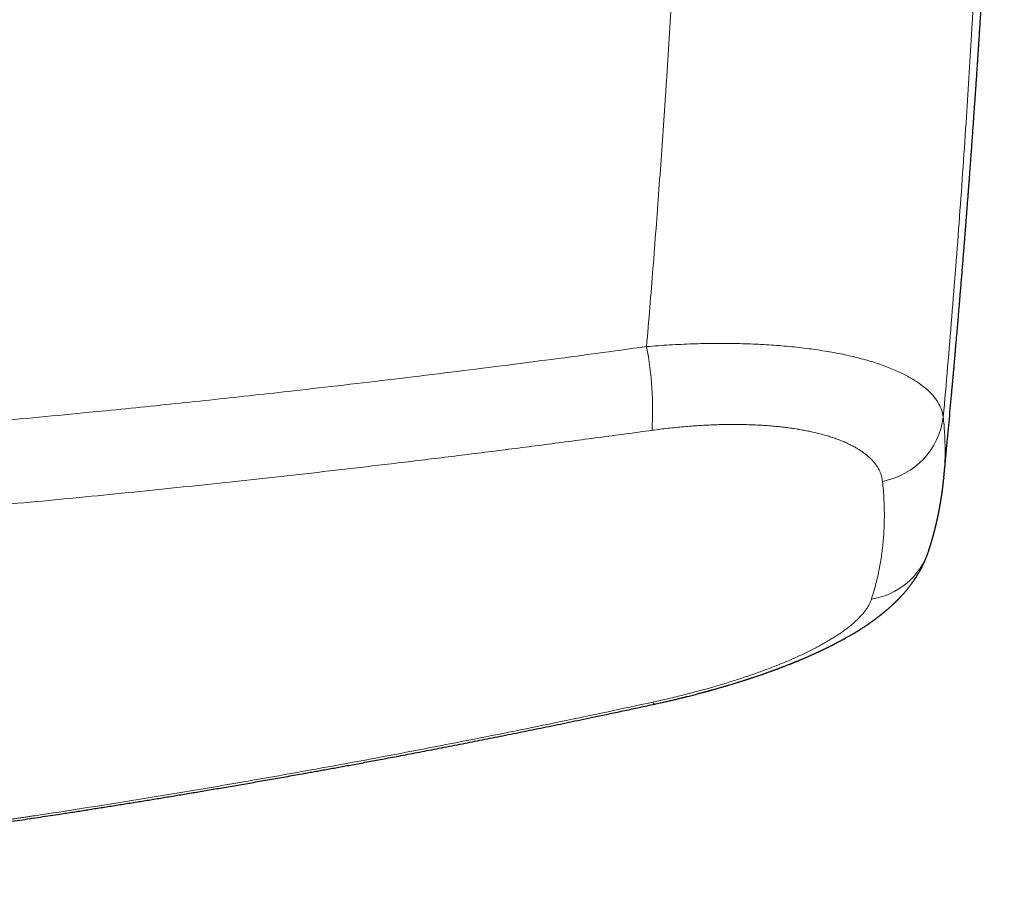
# Model space of a CAD drawing. Header units: millimetres. Extents: x 8 to 755, y 12 to 435.
# Tile 20 of 53: x 449 to 488, y 188 to 222. Entities that reach past the tile are written whole.
import ezdxf

# ---------------------------------------------------------------- set-up
doc = ezdxf.new("R2010")
doc.units = ezdxf.units.MM

msp = doc.modelspace()

# ---------------------------------------------------------------- linework, layer by layer
at = {"color": 252, "linetype": 'Continuous', "lineweight": 0, "flags": 128}
msp.add_lwpolyline([(473.794, 195.632), (473.805, 195.612), (473.815, 195.596), (473.825, 195.582), (473.835, 195.571), (473.843, 195.562), (473.851, 195.557), (473.859, 195.554), (473.866, 195.554)], dxfattribs=at)
at = {"color": 252, "linetype": 'Continuous', "lineweight": 0}
for centre, radius, start, end in [((460.557, 207.025), 13.229, 356.6462, 10.876), ((482.233, 207.138), 2.93, 280.4756, 352.8264), ((481.9, 202.438), 2.817, 278.8584, 341.2197)]:
    msp.add_arc(centre, radius, start, end, dxfattribs=at)
for points, knots in [([(473.549, 209.521), (473.591, 210.031), (473.677, 211.053), (473.8, 212.586), (473.919, 214.122), (474.033, 215.659), (474.143, 217.199), (474.248, 218.742), (474.352, 220.338), (474.454, 221.988), (474.554, 223.691), (474.648, 225.398), (474.736, 227.106), (474.818, 228.818), (474.895, 230.531), (474.965, 232.247), (475.03, 233.965), (475.088, 235.685), (475.14, 237.397), (475.186, 239.101), (475.225, 240.796), (475.259, 242.494), (475.277, 243.625), (475.285, 244.191)], [0, 0, 0, 0, 0.043826, 0.087742, 0.131749, 0.175846, 0.220034, 0.264313, 0.308684, 0.357596, 0.406619, 0.455753, 0.504998, 0.554354, 0.603822, 0.653401, 0.703092, 0.752895, 0.802811, 0.851944, 0.901187, 0.950539, 1, 1, 1, 1]), ([(485.14, 206.772), (485.197, 207.424), (485.312, 208.728), (485.474, 210.683), (485.629, 212.638), (485.776, 214.593), (485.915, 216.547), (486.04, 218.422), (486.153, 220.219), (486.255, 221.937), (486.342, 223.506), (486.399, 224.605), (486.427, 225.146), (486.433, 225.278), (486.435, 225.319), (486.437, 225.36), (486.439, 225.401), (486.441, 225.44), (486.445, 225.524), (486.452, 225.654), (486.462, 225.855), (486.473, 226.083), (486.485, 226.34), (486.498, 226.606), (486.511, 226.879), (486.524, 227.161), (486.537, 227.459), (486.552, 227.775), (486.566, 228.109), (486.581, 228.452), (486.597, 228.806), (486.61, 229.135), (486.623, 229.439), (486.634, 229.716), (486.643, 229.923), (486.648, 230.06), (486.651, 230.131), (486.654, 230.211), (486.657, 230.297), (486.661, 230.382), (486.666, 230.504), (486.672, 230.662), (486.68, 230.883), (486.689, 231.126), (486.699, 231.392), (486.708, 231.647), (486.717, 231.893), (486.726, 232.13), (486.734, 232.357), (486.741, 232.568), (486.748, 232.765), (486.754, 232.948), (486.76, 233.123), (486.765, 233.289), (486.77, 233.448), (486.775, 233.603), (486.78, 233.753), (486.784, 233.899), (486.789, 234.034), (486.793, 234.161), (486.796, 234.278), (486.799, 234.385), (486.802, 234.483), (486.805, 234.573), (486.807, 234.653), (486.809, 234.705), (486.81, 234.733), (486.81, 234.74), (486.81, 234.746), (486.81, 234.753), (486.811, 234.76), (486.811, 234.773), (486.812, 234.824), (486.816, 234.944), (486.823, 235.187), (486.832, 235.517), (486.843, 235.902), (486.853, 236.279), (486.862, 236.648), (486.871, 237.018), (486.88, 237.387), (486.888, 237.755), (486.896, 238.115), (486.904, 238.467), (486.911, 238.81), (486.916, 239.088), (486.919, 239.258), (486.921, 239.325), (486.921, 239.349), (486.921, 239.372), (486.922, 239.394), (486.923, 239.432), (486.924, 239.487), (486.925, 239.569), (486.927, 239.664), (486.929, 239.771), (486.931, 239.889), (486.933, 240.019), (486.936, 240.161), (486.938, 240.313), (486.941, 240.473), (486.943, 240.637), (486.946, 240.802), (486.948, 240.969), (486.951, 241.144), (486.953, 241.29), (486.955, 241.408), (486.956, 241.493), (486.957, 241.58), (486.958, 241.667), (486.959, 241.751), (486.96, 241.831), (486.962, 241.96), (486.964, 242.139), (486.967, 242.365), (486.969, 242.582), (486.972, 242.793), (486.974, 242.996), (486.976, 243.191), (486.978, 243.378), (486.979, 243.556), (486.981, 243.725), (486.982, 243.885), (486.983, 243.989), (486.983, 244.04)], [0, 0, 0, 0, 0.052214, 0.10444, 0.156676, 0.208925, 0.261186, 0.313459, 0.35947, 0.405492, 0.451525, 0.485559, 0.493946, 0.495044, 0.496143, 0.497241, 0.498339, 0.499438, 0.500419, 0.505099, 0.509899, 0.516582, 0.523482, 0.530601, 0.537938, 0.545493, 0.553266, 0.561975, 0.570942, 0.580168, 0.589652, 0.599395, 0.606703, 0.614151, 0.621738, 0.623426, 0.625169, 0.627505, 0.629819, 0.632113, 0.634385, 0.639656, 0.64481, 0.652199, 0.659331, 0.666206, 0.672824, 0.679184, 0.685287, 0.691133, 0.696265, 0.701181, 0.705881, 0.710365, 0.714632, 0.718684, 0.722856, 0.726772, 0.73043, 0.73383, 0.736974, 0.739859, 0.742488, 0.744918, 0.747078, 0.748965, 0.749149, 0.749329, 0.749507, 0.749681, 0.749853, 0.750105, 0.750702, 0.753975, 0.759776, 0.770324, 0.780677, 0.790834, 0.800794, 0.810558, 0.8207, 0.83062, 0.840321, 0.8498, 0.859059, 0.868097, 0.872212, 0.872854, 0.873496, 0.874136, 0.874774, 0.87526, 0.877174, 0.879245, 0.881912, 0.8848, 0.887908, 0.891483, 0.895312, 0.899393, 0.903728, 0.908316, 0.912617, 0.917119, 0.921823, 0.926727, 0.928994, 0.931302, 0.93365, 0.936039, 0.938336, 0.940429, 0.942499, 0.948818, 0.954908, 0.96077, 0.966403, 0.971916, 0.977192, 0.982229, 0.987029, 0.99159, 0.995914, 1, 1, 1, 1]), ([(473.549, 209.521), (473.85, 209.544), (474.453, 209.59), (475.346, 209.63), (476.224, 209.648), (477.084, 209.642), (477.921, 209.614), (478.732, 209.563), (479.513, 209.489), (480.259, 209.392), (480.966, 209.273), (481.63, 209.131), (482.245, 208.968), (482.806, 208.784), (483.31, 208.582), (483.758, 208.363), (484.146, 208.129), (484.474, 207.88), (484.74, 207.619), (484.941, 207.347), (485.083, 207.064), (485.121, 206.869), (485.14, 206.772)], [0, 0, 0, 0, 0.049751, 0.099486, 0.149223, 0.198975, 0.248758, 0.298587, 0.348485, 0.398483, 0.448626, 0.49897, 0.54937, 0.599662, 0.649882, 0.700047, 0.750166, 0.800237, 0.850256, 0.900222, 0.950133, 1, 1, 1, 1]), ([(310.451, 209.521), (311.047, 209.439), (312.237, 209.276), (314.024, 209.039), (315.81, 208.807), (317.596, 208.581), (319.37, 208.363), (321.133, 208.152), (322.884, 207.947), (324.635, 207.748), (326.397, 207.554), (328.169, 207.364), (329.955, 207.178), (331.746, 206.997), (333.542, 206.822), (335.34, 206.652), (337.139, 206.487), (339.038, 206.32), (341.037, 206.15), (343.136, 205.979), (345.235, 205.816), (347.334, 205.661), (349.433, 205.513), (351.492, 205.375), (353.511, 205.247), (355.492, 205.127), (357.474, 205.014), (359.457, 204.908), (361.481, 204.806), (363.546, 204.709), (365.653, 204.617), (367.761, 204.533), (369.87, 204.455), (371.98, 204.385), (374.05, 204.323), (376.082, 204.269), (378.073, 204.222), (380.066, 204.182), (382.059, 204.147), (384.053, 204.12), (386.047, 204.098), (388.041, 204.082), (390.036, 204.073), (392.03, 204.07), (394.011, 204.073), (395.98, 204.083), (397.936, 204.098), (399.892, 204.119), (401.901, 204.147), (403.961, 204.183), (406.074, 204.226), (408.186, 204.277), (410.298, 204.334), (412.41, 204.399), (414.481, 204.47), (416.511, 204.546), (418.501, 204.626), (420.49, 204.714), (422.478, 204.807), (424.467, 204.907), (426.454, 205.014), (428.441, 205.127), (430.427, 205.246), (432.411, 205.372), (434.381, 205.504), (436.338, 205.641), (438.282, 205.783), (440.225, 205.932), (442.179, 206.088), (444.144, 206.252), (446.12, 206.423), (448.096, 206.601), (450.07, 206.786), (451.902, 206.964), (453.589, 207.133), (455.131, 207.292), (456.672, 207.454), (458.214, 207.622), (459.898, 207.809), (461.724, 208.018), (463.693, 208.25), (465.663, 208.49), (467.634, 208.736), (469.606, 208.99), (471.577, 209.251), (472.891, 209.431), (473.549, 209.521)], [0, 0, 0, 0, 0.01109, 0.022168, 0.033235, 0.044289, 0.055331, 0.066164, 0.076984, 0.087791, 0.098585, 0.109585, 0.120571, 0.1316, 0.142664, 0.153723, 0.164777, 0.175827, 0.188713, 0.201592, 0.214463, 0.227328, 0.240185, 0.253035, 0.265147, 0.277263, 0.289381, 0.301501, 0.313625, 0.326486, 0.33935, 0.352216, 0.365086, 0.377959, 0.390834, 0.402976, 0.415121, 0.427268, 0.439417, 0.451568, 0.463722, 0.475877, 0.488034, 0.500193, 0.51233, 0.524251, 0.536173, 0.548096, 0.560021, 0.572898, 0.585777, 0.598656, 0.611536, 0.624417, 0.637298, 0.649444, 0.66159, 0.673736, 0.685884, 0.698031, 0.710179, 0.722327, 0.734476, 0.746625, 0.758755, 0.770664, 0.782575, 0.794489, 0.806404, 0.818539, 0.830675, 0.842813, 0.854952, 0.867092, 0.876621, 0.886106, 0.895602, 0.905107, 0.914623, 0.926775, 0.938942, 0.951125, 0.963323, 0.975535, 0.987761, 1, 1, 1, 1]), ([(485.14, 206.772), (485.15, 206.669), (485.17, 206.462), (485.192, 206.155), (485.206, 205.851), (485.212, 205.548), (485.21, 205.25), (485.201, 204.956), (485.185, 204.666), (485.168, 204.475), (485.159, 204.379)], [0, 0, 0, 0, 0.125974, 0.251907, 0.377807, 0.50368, 0.629531, 0.75312, 0.876699, 1, 1, 1, 1]), ([(419.358, 201.386), (420, 201.415), (421.282, 201.471), (423.206, 201.564), (425.129, 201.662), (427.051, 201.767), (428.961, 201.877), (430.86, 201.992), (432.745, 202.112), (434.631, 202.238), (436.528, 202.371), (438.437, 202.511), (440.358, 202.658), (442.277, 202.812), (444.196, 202.971), (446.114, 203.137), (448.03, 203.309), (449.945, 203.487), (451.859, 203.672), (453.772, 203.862), (455.683, 204.06), (457.593, 204.263), (459.502, 204.473), (461.409, 204.689), (463.378, 204.919), (465.408, 205.163), (467.5, 205.423), (469.59, 205.691), (471.678, 205.966), (473.068, 206.156), (473.763, 206.251)], [0, 0, 0, 0, 0.0351259, 0.070253, 0.1053811, 0.1405101, 0.1756397, 0.2101425, 0.2446456, 0.279149, 0.3136524, 0.3488598, 0.384067, 0.4192738, 0.45448, 0.4896855, 0.5248901, 0.5600938, 0.5952963, 0.6304975, 0.6656973, 0.7008956, 0.7360922, 0.7712869, 0.8064797, 0.8451894, 0.8838964, 0.9226007, 0.9613019, 1, 1, 1, 1]), ([(482.766, 204.257), (482.761, 204.291), (482.752, 204.358), (482.728, 204.458), (482.697, 204.556), (482.657, 204.652), (482.609, 204.748), (482.552, 204.841), (482.486, 204.935), (482.408, 205.03), (482.319, 205.126), (482.221, 205.219), (482.112, 205.31), (481.999, 205.395), (481.88, 205.476), (481.758, 205.551), (481.629, 205.624), (481.492, 205.694), (481.349, 205.761), (481.198, 205.827), (481.034, 205.891), (480.857, 205.955), (480.667, 206.017), (480.468, 206.075), (480.262, 206.13), (480.055, 206.179), (479.848, 206.223), (479.642, 206.263), (479.43, 206.299), (479.212, 206.332), (478.989, 206.362), (478.76, 206.388), (478.52, 206.412), (478.267, 206.433), (478.002, 206.45), (477.731, 206.464), (477.456, 206.473), (477.184, 206.478), (476.917, 206.479), (476.655, 206.477), (476.391, 206.472), (476.124, 206.463), (475.855, 206.451), (475.582, 206.435), (475.297, 206.415), (475.001, 206.391), (474.694, 206.362), (474.385, 206.329), (474.075, 206.293), (473.867, 206.265), (473.763, 206.251)], [0, 0, 0, 0, 0.0200653, 0.0401168, 0.0601713, 0.0802456, 0.1003566, 0.1205212, 0.1405924, 0.1625868, 0.1845601, 0.2065342, 0.2285311, 0.2505729, 0.2706267, 0.2906266, 0.3105895, 0.3305324, 0.3504725, 0.370427, 0.3905413, 0.4126458, 0.4346843, 0.4566811, 0.4786607, 0.5006474, 0.5206154, 0.540571, 0.5605322, 0.5805172, 0.6005439, 0.6206301, 0.640571, 0.6624202, 0.6842708, 0.7061452, 0.7280657, 0.7500546, 0.7699888, 0.7898992, 0.8098018, 0.8297128, 0.8496483, 0.8696243, 0.8897031, 0.9117757, 0.9338204, 0.9558585, 0.9779113, 1, 1, 1, 1]), ([(482.334, 199.655), (482.362, 199.745), (482.419, 199.926), (482.494, 200.199), (482.563, 200.475), (482.623, 200.754), (482.676, 201.033), (482.722, 201.312), (482.759, 201.592), (482.79, 201.875), (482.814, 202.178), (482.832, 202.501), (482.839, 202.846), (482.837, 203.194), (482.824, 203.545), (482.801, 203.899), (482.777, 204.138), (482.766, 204.257)], [0, 0, 0, 0, 0.062776, 0.125532, 0.188269, 0.250992, 0.313702, 0.375283, 0.436857, 0.498428, 0.559998, 0.633298, 0.706605, 0.779925, 0.85326, 0.926617, 1, 1, 1, 1]), ([(473.794, 195.632), (473.896, 195.654), (474.099, 195.698), (474.402, 195.768), (474.703, 195.84), (475.002, 195.914), (475.299, 195.99), (475.587, 196.066), (475.866, 196.143), (476.137, 196.219), (476.404, 196.297), (476.668, 196.377), (476.935, 196.46), (477.203, 196.546), (477.472, 196.636), (477.735, 196.727), (477.993, 196.819), (478.247, 196.912), (478.492, 197.006), (478.726, 197.099), (478.951, 197.191), (479.169, 197.283), (479.382, 197.377), (479.593, 197.473), (479.802, 197.573), (480.007, 197.674), (480.205, 197.777), (480.395, 197.879), (480.578, 197.983), (480.749, 198.084), (480.909, 198.183), (481.058, 198.281), (481.199, 198.378), (481.334, 198.476), (481.463, 198.575), (481.586, 198.677), (481.703, 198.78), (481.811, 198.882), (481.91, 198.984), (482, 199.086), (482.08, 199.186), (482.149, 199.283), (482.208, 199.377), (482.259, 199.47), (482.302, 199.563), (482.323, 199.624), (482.334, 199.655)], [0, 0, 0, 0, 0.0234604, 0.0468806, 0.0702826, 0.0936886, 0.117121, 0.1405319, 0.162533, 0.1844969, 0.2064419, 0.2283867, 0.2503501, 0.2737308, 0.2970434, 0.3203104, 0.3435545, 0.3667986, 0.3902207, 0.4123336, 0.4343954, 0.4564262, 0.4784459, 0.5004744, 0.5238788, 0.5472464, 0.570601, 0.5939665, 0.6173666, 0.6406862, 0.6625832, 0.6844627, 0.706344, 0.7282461, 0.7501882, 0.7734438, 0.7966654, 0.8198755, 0.8430968, 0.8663519, 0.889725, 0.911777, 0.9338112, 0.955847, 0.9779035, 1, 1, 1, 1]), ([(425.248, 188.295), (425.89, 188.352), (427.174, 188.465), (429.103, 188.647), (431.036, 188.838), (432.975, 189.041), (434.919, 189.253), (436.867, 189.477), (438.838, 189.713), (440.832, 189.962), (442.848, 190.225), (444.639, 190.468), (446.205, 190.687), (447.49, 190.872), (448.381, 191.003), (448.878, 191.077), (449.032, 191.1), (449.187, 191.123), (449.342, 191.147), (449.497, 191.17), (450.231, 191.281), (451.547, 191.483), (453.447, 191.785), (455.353, 192.098), (457.266, 192.421), (459.186, 192.756), (461.112, 193.101), (462.992, 193.448), (464.823, 193.796), (466.607, 194.143), (468.396, 194.5), (470.191, 194.867), (471.991, 195.243), (473.192, 195.502), (473.794, 195.632)], [0, 0, 0, 0, 0.039269, 0.078661, 0.118177, 0.157818, 0.197585, 0.23748, 0.277504, 0.318731, 0.360097, 0.401603, 0.429074, 0.456608, 0.48089, 0.484073, 0.487257, 0.490442, 0.493628, 0.496815, 0.500002, 0.53898, 0.578131, 0.617456, 0.656957, 0.696635, 0.736492, 0.776528, 0.813387, 0.850399, 0.887565, 0.924887, 0.962365, 1, 1, 1, 1])]:
    msp.add_open_spline(points, degree=3, knots=knots, dxfattribs=at)
at = {"color": 7, "linetype": 'Continuous', "lineweight": 30}
for points, knots in [([(485.159, 204.379), (485.159, 204.381), (485.161, 204.403), (485.166, 204.448), (485.172, 204.516), (485.179, 204.587), (485.186, 204.661), (485.196, 204.759), (485.207, 204.882), (485.222, 205.031), (485.238, 205.205), (485.257, 205.402), (485.277, 205.619), (485.298, 205.837), (485.327, 206.154), (485.366, 206.571), (485.414, 207.092), (485.448, 207.468), (485.469, 207.7), (485.477, 207.784), (485.484, 207.868), (485.492, 207.951), (485.499, 208.031), (485.506, 208.109), (485.512, 208.182), (485.518, 208.249), (485.523, 208.306), (485.527, 208.35), (485.53, 208.383), (485.533, 208.408), (485.535, 208.433), (485.537, 208.461), (485.54, 208.498), (485.545, 208.545), (485.55, 208.605), (485.556, 208.672), (485.563, 208.747), (485.57, 208.829), (485.578, 208.919), (485.586, 209.015), (485.595, 209.114), (485.603, 209.212), (485.617, 209.365), (485.635, 209.572), (485.656, 209.818), (485.676, 210.044), (485.693, 210.251), (485.711, 210.456), (485.728, 210.657), (485.745, 210.86), (485.763, 211.066), (485.781, 211.288), (485.801, 211.525), (485.822, 211.779), (485.844, 212.041), (485.866, 212.313), (485.888, 212.587), (485.911, 212.863), (485.933, 213.142), (485.952, 213.375), (485.967, 213.559), (485.977, 213.688), (485.986, 213.81), (485.995, 213.924), (486.004, 214.03), (486.011, 214.128), (486.019, 214.218), (486.025, 214.3), (486.031, 214.374), (486.036, 214.44), (486.04, 214.498), (486.044, 214.548), (486.048, 214.59), (486.05, 214.624), (486.052, 214.65), (486.054, 214.673), (486.056, 214.697), (486.058, 214.725), (486.061, 214.762), (486.064, 214.809), (486.069, 214.865), (486.074, 214.935), (486.081, 215.02), (486.088, 215.12), (486.097, 215.229), (486.106, 215.347), (486.116, 215.476), (486.126, 215.615), (486.137, 215.763), (486.149, 215.92), (486.162, 216.087), (486.175, 216.263), (486.188, 216.448), (486.203, 216.642), (486.218, 216.846), (486.233, 217.059), (486.249, 217.277), (486.265, 217.497), (486.281, 217.712), (486.297, 217.947), (486.315, 218.199), (486.334, 218.467), (486.352, 218.724), (486.369, 218.96), (486.384, 219.173), (486.397, 219.367), (486.41, 219.552), (486.422, 219.73), (486.433, 219.9), (486.445, 220.072), (486.456, 220.244), (486.468, 220.415), (486.478, 220.575), (486.489, 220.727), (486.498, 220.875), (486.508, 221.026), (486.519, 221.183), (486.529, 221.347), (486.54, 221.516), (486.552, 221.692), (486.564, 221.891), (486.579, 222.114), (486.594, 222.362), (486.61, 222.621), (486.627, 222.89), (486.644, 223.168), (486.662, 223.451), (486.679, 223.737), (486.697, 224.027), (486.714, 224.326), (486.733, 224.633), (486.756, 225.034), (486.784, 225.525), (486.817, 226.101), (486.849, 226.675), (486.88, 227.245), (486.917, 227.937), (486.959, 228.748), (487.006, 229.678), (487.041, 230.397), (487.065, 230.908), (487.079, 231.215), (487.093, 231.522), (487.107, 231.827), (487.121, 232.131), (487.134, 232.433), (487.147, 232.713), (487.158, 232.967), (487.168, 233.194), (487.177, 233.412), (487.186, 233.623), (487.194, 233.825), (487.202, 234.018), (487.21, 234.21), (487.218, 234.398), (487.225, 234.582), (487.232, 234.757), (487.239, 234.921), (487.245, 235.073), (487.25, 235.211), (487.255, 235.337), (487.259, 235.44), (487.262, 235.52), (487.264, 235.577), (487.266, 235.628), (487.268, 235.668), (487.269, 235.701), (487.27, 235.728), (487.271, 235.757), (487.272, 235.79), (487.274, 235.832), (487.276, 235.885), (487.278, 235.949), (487.281, 236.021), (487.284, 236.1), (487.287, 236.187), (487.291, 236.282), (487.295, 236.386), (487.299, 236.498), (487.303, 236.618), (487.308, 236.746), (487.313, 236.883), (487.318, 237.029), (487.324, 237.185), (487.33, 237.35), (487.336, 237.525), (487.342, 237.709), (487.349, 237.9), (487.355, 238.1), (487.362, 238.306), (487.369, 238.522), (487.377, 238.742), (487.384, 238.966), (487.391, 239.195), (487.399, 239.431), (487.406, 239.676), (487.414, 239.928), (487.422, 240.183), (487.429, 240.44), (487.437, 240.699), (487.444, 240.966), (487.452, 241.239), (487.46, 241.531), (487.469, 241.841), (487.477, 242.171), (487.486, 242.509), (487.495, 242.856), (487.504, 243.212), (487.512, 243.576), (487.519, 243.865), (487.523, 244.031), (487.524, 244.073)], [0, 0, 0, 0, 0.000105, 0.001627, 0.003348, 0.005131, 0.006959, 0.008831, 0.012376, 0.01607, 0.019911, 0.025266, 0.030661, 0.036048, 0.041427, 0.054203, 0.067032, 0.080104, 0.082176, 0.084254, 0.086339, 0.088429, 0.090454, 0.092293, 0.094221, 0.095888, 0.097296, 0.098444, 0.099174, 0.09974, 0.100307, 0.100998, 0.101814, 0.10307, 0.10454, 0.106224, 0.108069, 0.110116, 0.112366, 0.114798, 0.11725, 0.119686, 0.122105, 0.128678, 0.13513, 0.140372, 0.145531, 0.150609, 0.155604, 0.160573, 0.165712, 0.171039, 0.177116, 0.183421, 0.189953, 0.196713, 0.203699, 0.210426, 0.21735, 0.224472, 0.227867, 0.231093, 0.234122, 0.236955, 0.23959, 0.242029, 0.244271, 0.246316, 0.248164, 0.249815, 0.251246, 0.252486, 0.253537, 0.254398, 0.255024, 0.255527, 0.256113, 0.256813, 0.257628, 0.258868, 0.260292, 0.261846, 0.264122, 0.266621, 0.269344, 0.27229, 0.275526, 0.278995, 0.282696, 0.28663, 0.290797, 0.295196, 0.299827, 0.304691, 0.309787, 0.315116, 0.320668, 0.326194, 0.331579, 0.336822, 0.343801, 0.350514, 0.356959, 0.363138, 0.368171, 0.373013, 0.377662, 0.382119, 0.386384, 0.390458, 0.395012, 0.3993, 0.403321, 0.407075, 0.410728, 0.414514, 0.418459, 0.422562, 0.426824, 0.431244, 0.435822, 0.441825, 0.44808, 0.454588, 0.461348, 0.46836, 0.475625, 0.482706, 0.490011, 0.497541, 0.505295, 0.513275, 0.527867, 0.542413, 0.556885, 0.571285, 0.585611, 0.609327, 0.63284, 0.656152, 0.663957, 0.671739, 0.679499, 0.687235, 0.694949, 0.702641, 0.710268, 0.716238, 0.721999, 0.72755, 0.732892, 0.738024, 0.742947, 0.74766, 0.752603, 0.757291, 0.761727, 0.765908, 0.769836, 0.773272, 0.776488, 0.779483, 0.781122, 0.782585, 0.783863, 0.784958, 0.785701, 0.786343, 0.78706, 0.787897, 0.788854, 0.790288, 0.791927, 0.793772, 0.795793, 0.798013, 0.800436, 0.803081, 0.805957, 0.809005, 0.812274, 0.815766, 0.819479, 0.823488, 0.827728, 0.832197, 0.836897, 0.841827, 0.846893, 0.852181, 0.857692, 0.863425, 0.86908, 0.874935, 0.880992, 0.88725, 0.893708, 0.900368, 0.906832, 0.913475, 0.920298, 0.927299, 0.934479, 0.942705, 0.951155, 0.959827, 0.968724, 0.977844, 0.987189, 0.996757, 1, 1, 1, 1]), ([(484.567, 201.531), (484.569, 201.539), (484.574, 201.554), (484.581, 201.574), (484.586, 201.591), (484.591, 201.605), (484.594, 201.616), (484.597, 201.626), (484.601, 201.638), (484.606, 201.654), (484.612, 201.674), (484.619, 201.693), (484.625, 201.712), (484.631, 201.732), (484.637, 201.753), (484.644, 201.776), (484.65, 201.797), (484.656, 201.815), (484.66, 201.829), (484.664, 201.842), (484.668, 201.856), (484.673, 201.872), (484.679, 201.891), (484.685, 201.912), (484.691, 201.933), (484.697, 201.952), (484.702, 201.969), (484.706, 201.986), (484.711, 202.003), (484.717, 202.024), (484.724, 202.048), (484.732, 202.075), (484.739, 202.1), (484.745, 202.124), (484.751, 202.146), (484.758, 202.171), (484.765, 202.198), (484.773, 202.226), (484.78, 202.255), (484.788, 202.285), (484.796, 202.316), (484.804, 202.344), (484.81, 202.369), (484.816, 202.391), (484.821, 202.411), (484.826, 202.433), (484.832, 202.456), (484.838, 202.479), (484.843, 202.5), (484.847, 202.519), (484.852, 202.537), (484.856, 202.556), (484.86, 202.574), (484.865, 202.592), (484.869, 202.611), (484.874, 202.632), (484.88, 202.657), (484.886, 202.683), (484.892, 202.708), (484.897, 202.733), (484.902, 202.756), (484.907, 202.778), (484.912, 202.8), (484.917, 202.823), (484.922, 202.847), (484.927, 202.87), (484.932, 202.892), (484.936, 202.913), (484.941, 202.934), (484.945, 202.954), (484.949, 202.973), (484.953, 202.992), (484.957, 203.012), (484.961, 203.036), (484.967, 203.062), (484.972, 203.091), (484.978, 203.119), (484.983, 203.148), (484.989, 203.178), (484.995, 203.21), (485.001, 203.24), (485.006, 203.27), (485.011, 203.297), (485.015, 203.322), (485.019, 203.342), (485.022, 203.362), (485.025, 203.38), (485.028, 203.397), (485.031, 203.415), (485.035, 203.435), (485.038, 203.456), (485.042, 203.477), (485.045, 203.498), (485.049, 203.52), (485.052, 203.54), (485.056, 203.562), (485.059, 203.583), (485.062, 203.605), (485.066, 203.627), (485.068, 203.645), (485.071, 203.661), (485.073, 203.674), (485.075, 203.687), (485.077, 203.699), (485.079, 203.713), (485.081, 203.732), (485.085, 203.755), (485.088, 203.781), (485.092, 203.805), (485.095, 203.829), (485.099, 203.856), (485.103, 203.884), (485.106, 203.912), (485.11, 203.939), (485.113, 203.967), (485.117, 203.994), (485.12, 204.02), (485.123, 204.044), (485.126, 204.069), (485.129, 204.096), (485.132, 204.122), (485.135, 204.146), (485.137, 204.165), (485.139, 204.179), (485.14, 204.189), (485.141, 204.2), (485.142, 204.212), (485.144, 204.226), (485.146, 204.244), (485.148, 204.265), (485.15, 204.289), (485.153, 204.316), (485.155, 204.335), (485.156, 204.345)], [0, 0, 0, 0, 0.008576, 0.016004, 0.022282, 0.027411, 0.031391, 0.034676, 0.038114, 0.044869, 0.052109, 0.059138, 0.066281, 0.073297, 0.080905, 0.08914, 0.097658, 0.103852, 0.109095, 0.113388, 0.117852, 0.123805, 0.131249, 0.139051, 0.146456, 0.153435, 0.159916, 0.165485, 0.171756, 0.178708, 0.187817, 0.198081, 0.207347, 0.215541, 0.223406, 0.231772, 0.242556, 0.252392, 0.26226, 0.273186, 0.285161, 0.295308, 0.304318, 0.311663, 0.318651, 0.326647, 0.335288, 0.343357, 0.350844, 0.357467, 0.364052, 0.370586, 0.377065, 0.383488, 0.390071, 0.397687, 0.406428, 0.416091, 0.42535, 0.433984, 0.442153, 0.449897, 0.45741, 0.465881, 0.474529, 0.482705, 0.490257, 0.498054, 0.505274, 0.512577, 0.5194, 0.525759, 0.532621, 0.540519, 0.550932, 0.561202, 0.571034, 0.580169, 0.59198, 0.603042, 0.613729, 0.624231, 0.634936, 0.642185, 0.649904, 0.656975, 0.66299, 0.668434, 0.674843, 0.682201, 0.68993, 0.697126, 0.704553, 0.711988, 0.719346, 0.726624, 0.734115, 0.742485, 0.749708, 0.756323, 0.761923, 0.766507, 0.770381, 0.774722, 0.779648, 0.78516, 0.794717, 0.80376, 0.81202, 0.81981, 0.82967, 0.839933, 0.84939, 0.858567, 0.868644, 0.878739, 0.886825, 0.894969, 0.903925, 0.913666, 0.92297, 0.931199, 0.938464, 0.942129, 0.945812, 0.949513, 0.95334, 0.958263, 0.964511, 0.971617, 0.9799, 0.989361, 1, 1, 1, 1]), ([(485.159, 204.379), (485.159, 204.379), (485.159, 204.37), (485.158, 204.361), (485.156, 204.352)], [0, 0, 0, 0, 0.023629, 1, 1, 1, 1]), ([(473.866, 195.554), (473.932, 195.569), (474.061, 195.597), (474.25, 195.639), (474.427, 195.68), (474.595, 195.719), (474.752, 195.756), (474.897, 195.791), (475.029, 195.824), (475.149, 195.854), (475.26, 195.882), (475.363, 195.908), (475.456, 195.932), (475.541, 195.954), (475.617, 195.974), (475.684, 195.992), (475.743, 196.008), (475.792, 196.021), (475.833, 196.032), (475.866, 196.041), (475.891, 196.048), (475.911, 196.053), (475.926, 196.057), (475.939, 196.061), (475.955, 196.065), (475.975, 196.071), (476.003, 196.078), (476.038, 196.088), (476.08, 196.1), (476.128, 196.113), (476.18, 196.128), (476.236, 196.143), (476.292, 196.159), (476.347, 196.175), (476.43, 196.199), (476.536, 196.229), (476.663, 196.267), (476.78, 196.302), (476.883, 196.333), (476.972, 196.36), (477.048, 196.383), (477.118, 196.405), (477.182, 196.425), (477.241, 196.443), (477.293, 196.46), (477.339, 196.474), (477.379, 196.487), (477.415, 196.499), (477.448, 196.51), (477.48, 196.52), (477.515, 196.531), (477.554, 196.544), (477.6, 196.559), (477.653, 196.576), (477.713, 196.596), (477.811, 196.629), (477.944, 196.674), (478.072, 196.718), (478.164, 196.75), (478.221, 196.77), (478.276, 196.789), (478.327, 196.808), (478.372, 196.824), (478.409, 196.837), (478.437, 196.847), (478.456, 196.854), (478.472, 196.86), (478.488, 196.866), (478.512, 196.875), (478.543, 196.886), (478.58, 196.9), (478.624, 196.916), (478.67, 196.933), (478.717, 196.95), (478.76, 196.967), (478.803, 196.983), (478.847, 196.999), (478.895, 197.018), (478.948, 197.038), (479.005, 197.06), (479.058, 197.081), (479.104, 197.099), (479.139, 197.113), (479.169, 197.125), (479.191, 197.134), (479.208, 197.14), (479.221, 197.145), (479.236, 197.151), (479.255, 197.159), (479.28, 197.169), (479.309, 197.181), (479.34, 197.193), (479.37, 197.205), (479.397, 197.217), (479.422, 197.227), (479.453, 197.24), (479.491, 197.255), (479.539, 197.275), (479.589, 197.296), (479.641, 197.318), (479.692, 197.34), (479.74, 197.36), (479.787, 197.38), (479.834, 197.401), (479.883, 197.422), (479.933, 197.444), (479.985, 197.467), (480.034, 197.489), (480.079, 197.509), (480.113, 197.525), (480.142, 197.538), (480.17, 197.551), (480.2, 197.565), (480.231, 197.579), (480.261, 197.593), (480.291, 197.607), (480.32, 197.62), (480.347, 197.633), (480.372, 197.645), (480.402, 197.659), (480.438, 197.676), (480.48, 197.696), (480.524, 197.717), (480.567, 197.738), (480.609, 197.759), (480.651, 197.78), (480.688, 197.798), (480.721, 197.815), (480.75, 197.829), (480.782, 197.845), (480.814, 197.862), (480.846, 197.878), (480.874, 197.892), (480.897, 197.904), (480.92, 197.916), (480.944, 197.929), (480.972, 197.943), (481.002, 197.959), (481.035, 197.976), (481.072, 197.996), (481.11, 198.016), (481.149, 198.038), (481.188, 198.059), (481.225, 198.079), (481.259, 198.098), (481.292, 198.116), (481.331, 198.138), (481.376, 198.163), (481.425, 198.191), (481.475, 198.22), (481.522, 198.247), (481.567, 198.274), (481.61, 198.299), (481.666, 198.332), (481.728, 198.37), (481.799, 198.414), (481.866, 198.455), (481.933, 198.498), (482.001, 198.542), (482.065, 198.583), (482.133, 198.629), (482.184, 198.663), (482.222, 198.689), (482.241, 198.702), (482.259, 198.715), (482.28, 198.73), (482.303, 198.746), (482.329, 198.764), (482.354, 198.782), (482.377, 198.798), (482.395, 198.811), (482.41, 198.822), (482.425, 198.833), (482.441, 198.845), (482.46, 198.859), (482.48, 198.873), (482.499, 198.887), (482.516, 198.9), (482.533, 198.912), (482.55, 198.925), (482.568, 198.939), (482.59, 198.955), (482.613, 198.973), (482.636, 198.991), (482.658, 199.008), (482.677, 199.022), (482.693, 199.035), (482.707, 199.046), (482.719, 199.056), (482.73, 199.065), (482.744, 199.075), (482.76, 199.088), (482.778, 199.103), (482.797, 199.119), (482.814, 199.132), (482.833, 199.148), (482.856, 199.167), (482.886, 199.192), (482.915, 199.217), (482.939, 199.237), (482.957, 199.252), (482.973, 199.266), (482.989, 199.28), (483.007, 199.295), (483.025, 199.312), (483.045, 199.329), (483.065, 199.347), (483.083, 199.363), (483.099, 199.377), (483.114, 199.391), (483.13, 199.406), (483.149, 199.424), (483.171, 199.444), (483.193, 199.464), (483.213, 199.483), (483.23, 199.499), (483.245, 199.514), (483.26, 199.528), (483.276, 199.543), (483.293, 199.56), (483.313, 199.58), (483.334, 199.6), (483.354, 199.621), (483.374, 199.641), (483.392, 199.659), (483.408, 199.676), (483.425, 199.694), (483.442, 199.711), (483.461, 199.731), (483.483, 199.755), (483.508, 199.782), (483.535, 199.811), (483.559, 199.837), (483.583, 199.864), (483.608, 199.892), (483.635, 199.923), (483.662, 199.955), (483.689, 199.987), (483.716, 200.019), (483.741, 200.05), (483.765, 200.079), (483.792, 200.113), (483.823, 200.152), (483.859, 200.199), (483.895, 200.247), (483.933, 200.299), (483.974, 200.357), (484.019, 200.423), (484.066, 200.493), (484.112, 200.565), (484.153, 200.632), (484.189, 200.693), (484.221, 200.749), (484.252, 200.805), (484.284, 200.864), (484.314, 200.923), (484.343, 200.98), (484.369, 201.034), (484.394, 201.089), (484.419, 201.144), (484.441, 201.196), (484.46, 201.241), (484.476, 201.282), (484.493, 201.323), (484.506, 201.358), (484.516, 201.386), (484.523, 201.405), (484.531, 201.427), (484.541, 201.455), (484.553, 201.491), (484.562, 201.517), (484.567, 201.531)], [0, 0, 0, 0, 0.013282, 0.0258993, 0.0378521, 0.0491407, 0.0597649, 0.0697248, 0.078507, 0.0866984, 0.0942988, 0.1013081, 0.107726, 0.1135524, 0.1187871, 0.1234299, 0.1274807, 0.1309392, 0.1337593, 0.136008, 0.1376879, 0.1390826, 0.1400355, 0.1409367, 0.1418608, 0.1432521, 0.1451841, 0.1476568, 0.1506706, 0.1539087, 0.1576017, 0.1616377, 0.165616, 0.1695011, 0.1732929, 0.1829892, 0.1920149, 0.2003693, 0.2080516, 0.2140422, 0.219548, 0.2245797, 0.2292133, 0.2334632, 0.2373292, 0.2406223, 0.2435736, 0.2461829, 0.2484719, 0.2509209, 0.2532533, 0.2560787, 0.2594632, 0.2634072, 0.2679115, 0.2729148, 0.2851151, 0.2976826, 0.301909, 0.3061757, 0.3104828, 0.314526, 0.3179728, 0.3208226, 0.3230746, 0.3244012, 0.3253791, 0.3265658, 0.3283252, 0.3307831, 0.3338514, 0.3369901, 0.3409866, 0.3446552, 0.3479957, 0.3511526, 0.3546466, 0.3584526, 0.36263, 0.3671795, 0.3720875, 0.3753665, 0.378193, 0.3805663, 0.382486, 0.3836759, 0.3845959, 0.3857075, 0.3872578, 0.3892923, 0.3917839, 0.3943899, 0.3968074, 0.3990361, 0.4010758, 0.4029298, 0.4066907, 0.4105349, 0.4147641, 0.4192707, 0.4234739, 0.4274568, 0.431329, 0.4353142, 0.4394777, 0.4438052, 0.4482009, 0.4526478, 0.4565884, 0.4596602, 0.4616937, 0.4641294, 0.4668525, 0.4695512, 0.4722071, 0.4748168, 0.4775847, 0.4798764, 0.4819174, 0.4842573, 0.487757, 0.4915694, 0.4955971, 0.4994796, 0.5032427, 0.5070518, 0.5108713, 0.5134702, 0.516077, 0.5189457, 0.5221271, 0.5251469, 0.5277169, 0.5298499, 0.5317898, 0.5341946, 0.5366179, 0.5394474, 0.5426576, 0.5461725, 0.5498877, 0.5535687, 0.5574532, 0.561061, 0.5642596, 0.5673041, 0.5708037, 0.5756005, 0.5804595, 0.5855217, 0.5903254, 0.5947877, 0.5990451, 0.603383, 0.6115493, 0.6182152, 0.625348, 0.6325779, 0.6392307, 0.6467769, 0.6529995, 0.6611901, 0.6635406, 0.6654175, 0.6674075, 0.6696647, 0.6722045, 0.6750749, 0.6782799, 0.6806083, 0.6826404, 0.684317, 0.6857987, 0.6876335, 0.6898671, 0.6922596, 0.6942786, 0.6963589, 0.6980711, 0.6999887, 0.7021265, 0.7045495, 0.7072794, 0.7101, 0.712689, 0.7148985, 0.7167376, 0.7184188, 0.7197051, 0.7209592, 0.7224821, 0.7244004, 0.7267148, 0.7290974, 0.7310833, 0.7326685, 0.7358152, 0.739464, 0.7437223, 0.7462331, 0.7483195, 0.7501339, 0.7521026, 0.7542532, 0.7565625, 0.7590729, 0.7616495, 0.7638588, 0.7657747, 0.767649, 0.7695975, 0.771898, 0.7747642, 0.7777897, 0.7803162, 0.7823727, 0.7842833, 0.7861469, 0.7881487, 0.7904021, 0.7929137, 0.7956929, 0.7985883, 0.8010595, 0.8034051, 0.8056086, 0.8077779, 0.8100301, 0.8124361, 0.8152623, 0.819023, 0.8226805, 0.8260306, 0.8289287, 0.8326636, 0.8363468, 0.840091, 0.8442487, 0.8478486, 0.8515123, 0.855024, 0.8581524, 0.8632999, 0.8686612, 0.8741839, 0.879593, 0.8860023, 0.8931499, 0.9009209, 0.9085095, 0.9159071, 0.9215936, 0.9271751, 0.9326611, 0.9383418, 0.9446694, 0.949803, 0.954789, 0.9599327, 0.9654295, 0.9701759, 0.9742603, 0.9777605, 0.9813536, 0.9854553, 0.9871662, 0.9888332, 0.9906301, 0.9930726, 0.9961956, 1, 1, 1, 1]), ([(423.186, 188.044), (423.284, 188.052), (423.491, 188.069), (423.805, 188.094), (424.128, 188.121), (424.447, 188.148), (424.761, 188.174), (425.064, 188.2), (425.357, 188.226), (425.64, 188.25), (425.9, 188.273), (426.139, 188.294), (426.357, 188.313), (426.571, 188.333), (426.782, 188.352), (427.2, 188.389), (428.042, 188.467), (429.255, 188.582), (430.632, 188.718), (431.848, 188.842), (432.957, 188.959), (433.961, 189.067), (434.97, 189.179), (435.985, 189.294), (437.007, 189.412), (437.924, 189.521), (438.733, 189.619), (439.434, 189.705), (440.138, 189.792), (440.846, 189.882), (441.557, 189.973), (442.268, 190.066), (443.039, 190.168), (443.866, 190.279), (444.746, 190.399), (445.616, 190.52), (446.475, 190.642), (447.319, 190.763), (448.147, 190.884), (448.96, 191.004), (449.763, 191.125), (450.468, 191.232), (451.079, 191.326), (451.598, 191.407), (452.117, 191.489), (452.641, 191.572), (453.173, 191.657), (453.704, 191.742), (454.234, 191.828), (454.761, 191.915), (455.296, 192.003), (455.84, 192.094), (456.403, 192.189), (456.986, 192.288), (457.589, 192.391), (458.201, 192.497), (458.822, 192.605), (459.453, 192.717), (459.947, 192.805), (460.304, 192.869), (460.524, 192.908), (460.749, 192.949), (460.982, 192.991), (461.222, 193.034), (461.468, 193.079), (461.722, 193.126), (461.987, 193.174), (462.263, 193.225), (462.551, 193.279), (462.846, 193.334), (463.149, 193.39), (463.46, 193.449), (463.789, 193.511), (464.135, 193.576), (464.5, 193.646), (464.874, 193.717), (465.257, 193.791), (465.649, 193.867), (466.05, 193.945), (466.449, 194.023), (466.844, 194.101), (467.235, 194.178), (467.634, 194.258), (468.041, 194.339), (468.455, 194.422), (468.877, 194.508), (469.306, 194.595), (469.743, 194.685), (470.187, 194.776), (470.639, 194.87), (471.099, 194.965), (471.594, 195.069), (472.127, 195.182), (472.697, 195.303), (473.278, 195.427), (473.669, 195.512), (473.866, 195.554)], [0, 0, 0, 0, 0.005736, 0.012151, 0.018384, 0.024718, 0.030852, 0.036786, 0.04252, 0.048055, 0.053389, 0.057793, 0.062051, 0.066197, 0.070336, 0.074475, 0.090734, 0.119768, 0.145692, 0.171618, 0.191259, 0.210908, 0.230671, 0.250585, 0.270649, 0.290865, 0.304564, 0.318333, 0.33217, 0.346075, 0.360049, 0.374081, 0.38803, 0.405562, 0.422892, 0.440019, 0.456943, 0.473664, 0.48989, 0.505921, 0.521757, 0.537397, 0.547716, 0.557948, 0.568133, 0.578473, 0.588996, 0.599701, 0.609963, 0.620387, 0.630974, 0.641723, 0.652636, 0.664388, 0.676323, 0.688442, 0.700744, 0.71323, 0.7259, 0.730126, 0.734462, 0.738936, 0.743548, 0.748299, 0.753188, 0.758216, 0.763382, 0.768943, 0.774656, 0.780521, 0.786538, 0.792707, 0.799028, 0.806098, 0.813348, 0.82078, 0.828393, 0.836187, 0.844162, 0.852319, 0.859956, 0.867744, 0.875686, 0.883779, 0.892026, 0.900424, 0.908976, 0.91768, 0.926537, 0.935547, 0.944709, 0.954024, 0.965199, 0.976587, 0.988187, 1, 1, 1, 1])]:
    msp.add_open_spline(points, degree=3, knots=knots, dxfattribs=at)

doc.saveas('drawing.dxf')
